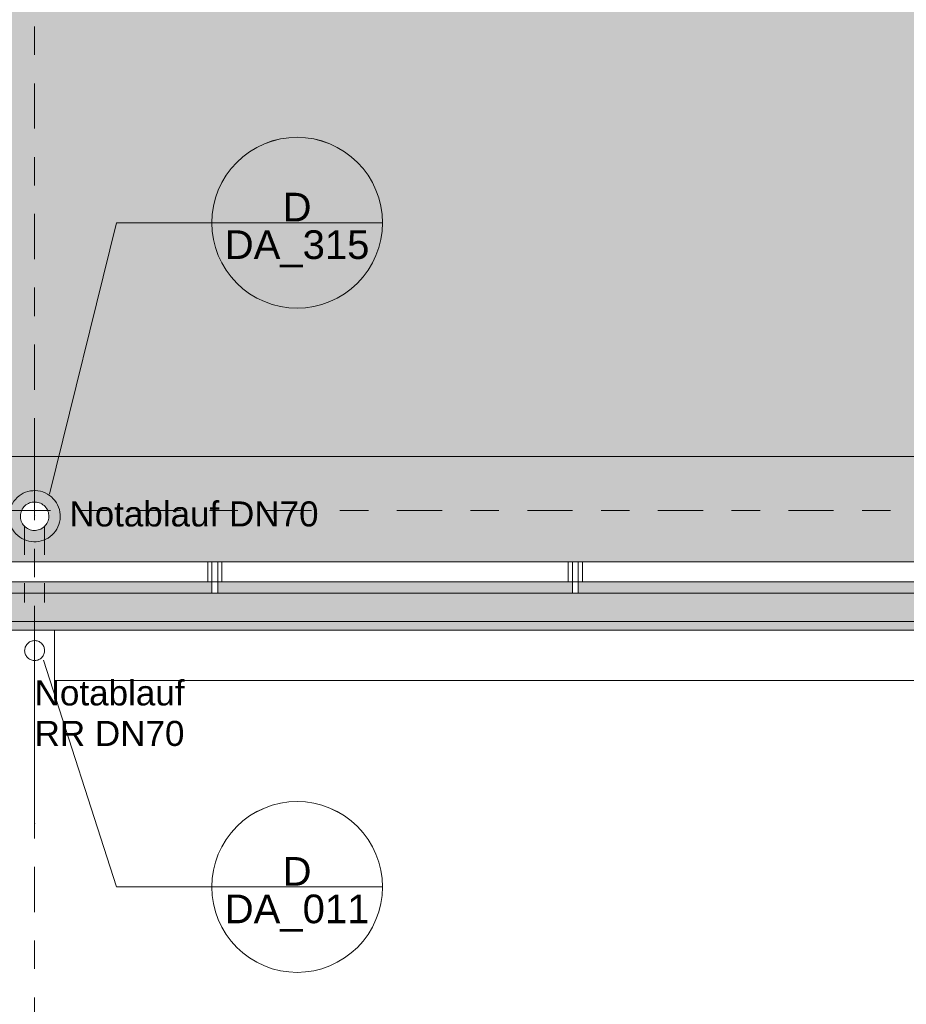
# Model space of a CAD drawing. Header units: metres. Extents: x -180 to 4, y -50 to 6.
# Tile 101 of 256: x -122.27 to -119.16, y -41.18 to -37.72. Entities that reach past the tile are written whole.
import ezdxf

# ---------------------------------------------------------------- set-up
doc = ezdxf.new("R2010")
doc.units = ezdxf.units.M
doc.header["$LTSCALE"] = 0.05
doc.header["$PDMODE"] = 1
doc.header["$PDSIZE"] = -2
doc.linetypes.add('Linienart-50', pattern=[2.116531, 1.058062, -1.058469])
doc.linetypes.add('Linienart-53', pattern=[5.291531, 3.175, -1.058062, 0.352704, -0.705764])
doc.layers.get('0').update_dxf_attribs({"lineweight": 25})
for name, color, linetype, lineweight, true_color in [('30 -33 Aussenwände- 7 Fassade_ Elemente', 7, 'Continuous', 9, 0x00aacc), ('30 -36 Dächer- 3 Dachbeläge', 7, 'Continuous', 15, 0x9999ff), ('30 -36 Dächer- 3 Dachbeläge Gründach', 250, 'Continuous', 9, 0x333333), ('30 -36 Dächer- 4 Dachbekleidungen', 7, 'Continuous', 9, 0xccccff), ('40 -41 Abwasser_Wasser_Gas- 1 Abwasser + sanitäre Anlagen', 7, 'Continuous', 9, 0xff6633), ('70 -72 Beschriftung- 1 Beschriftung allgemein', 7, 'Continuous', 9, 0xff6633), ('70 -72 Beschriftung- 7 Detailverweise', 7, 'Continuous', 9, 0x00dd00), ('70 -76 Bemaßung- 2 Allgemein', 7, 'Continuous', 5, 0x6666cc)]:
    doc.layers.add(name, color=color, linetype=linetype, lineweight=lineweight, true_color=true_color)
for name, color, linetype, lineweight in [('40 -41 Abwasser_Wasser_Gas- 2 Wasser-1', 7, 'Continuous', 15), ('70 -71 Achsen- 1 Gebäudeachsen', 7, 'Linienart-53', 18), ('Keine', 7, 'Continuous', 9)]:
    doc.layers.add(name, color=color, linetype=linetype, lineweight=lineweight)
doc.styles.add('Arial', font='arial.ttf')
doc.dimstyles.new('k+k 1_50', dxfattribs={"dimtxt": 0.100689, "dimasz": 0.05302, "dimexe": 0.05, "dimexo": 0.15, "dimgap": 0.01, "dimtad": 1, "dimdec": 3, "dimtxsty": 'Arial', "dimblk": 'VW_SLASH', "dimblk1": 'VW_SLASH', "dimblk2": 'VW_SLASH', "dimcen": 0, "dimdle": 0.05, "dimadec": 3, "dimazin": 0, "dimtfac": 0.75, "dimtdec": 3, "dimtix": 1, "dimtmove": 0, "dimatfit": 0, "dimldrblk": 'VW_SLASH-1', "dimfxl": 0.125, "dimfxlon": 1, "dimfrac": 2, "dimtolj": 1, "dimarcsym": 0})

# ---------------------------------------------------------------- blocks, each defined once
blk = doc.blocks.new('Gruppe-6674')
at = {"layer": '70 -72 Beschriftung- 1 Beschriftung allgemein', "insert": (-122.221, -40.0436), "char_height": 0.0881, "attachment_point": 1, "line_spacing_factor": 0.969685, "style": 'Arial'}
blk.add_mtext('Notablauf\\PRR DN70', dxfattribs=at)
at = {"color": 255}
blk.add_wipeout([(-122.1907, -39.9215), (-122.1891, -39.9246), (-122.1879, -39.9278), (-122.1869, -39.9311), (-122.1863, -39.9345), (-122.186, -39.9379), (-122.1861, -39.9413), (-122.1865, -39.9447), (-122.1872, -39.9481), (-122.1882, -39.9514), (-122.1896, -39.9545), (-122.1913, -39.9575), (-122.1932, -39.9603), (-122.1955, -39.963), (-122.1979, -39.9653), (-122.2006, -39.9675), (-122.2035, -39.9693), (-122.2066, -39.9709), (-122.2097, -39.9722), (-122.2131, -39.9731), (-122.2164, -39.9737), (-122.2199, -39.974), (-122.2233, -39.974), (-122.2267, -39.9736), (-122.2301, -39.9728), (-122.2333, -39.9718), (-122.2365, -39.9704), (-122.2395, -39.9688), (-122.2423, -39.9668), (-122.2449, -39.9646), (-122.2473, -39.9621), (-122.2494, -39.9594), (-122.2513, -39.9565), (-122.2529, -39.9535), (-122.2541, -39.9503), (-122.2551, -39.947), (-122.2557, -39.9436), (-122.256, -39.9402), (-122.2559, -39.9367), (-122.2555, -39.9333), (-122.2548, -39.93), (-122.2538, -39.9267), (-122.2524, -39.9236), (-122.2507, -39.9206), (-122.2488, -39.9177), (-122.2465, -39.9151), (-122.2441, -39.9127), (-122.2414, -39.9106), (-122.2385, -39.9087), (-122.2354, -39.9072), (-122.2323, -39.9059), (-122.2289, -39.9049), (-122.2256, -39.9043), (-122.2221, -39.9041), (-122.2187, -39.9041), (-122.2153, -39.9045), (-122.2119, -39.9052), (-122.2087, -39.9063), (-122.2055, -39.9076), (-122.2025, -39.9093), (-122.1997, -39.9113), (-122.1971, -39.9135), (-122.1947, -39.916), (-122.1926, -39.9186)], dxfattribs=at).dxf.layer = '40 -41 Abwasser_Wasser_Gas- 2 Wasser-1'
at = {"layer": '40 -41 Abwasser_Wasser_Gas- 2 Wasser-1'}
blk.add_line((-122.221, -39.939), (-122.221, -40.131), dxfattribs=at)
at = {"layer": '40 -41 Abwasser_Wasser_Gas- 2 Wasser-1', "flags": 128}
blk.add_lwpolyline([(-122.1907, -39.9215), (-122.1891, -39.9246), (-122.1879, -39.9278), (-122.1869, -39.9311), (-122.1863, -39.9345), (-122.186, -39.9379), (-122.1861, -39.9413), (-122.1865, -39.9447), (-122.1872, -39.9481), (-122.1882, -39.9514), (-122.1896, -39.9545), (-122.1913, -39.9575), (-122.1932, -39.9603), (-122.1955, -39.963), (-122.1979, -39.9653), (-122.2006, -39.9675), (-122.2035, -39.9693), (-122.2066, -39.9709), (-122.2097, -39.9722), (-122.2131, -39.9731), (-122.2164, -39.9737), (-122.2199, -39.974), (-122.2233, -39.974), (-122.2267, -39.9736), (-122.2301, -39.9728), (-122.2333, -39.9718), (-122.2365, -39.9704), (-122.2395, -39.9688), (-122.2423, -39.9668), (-122.2449, -39.9646), (-122.2473, -39.9621), (-122.2494, -39.9594), (-122.2513, -39.9565), (-122.2529, -39.9535), (-122.2541, -39.9503), (-122.2551, -39.947), (-122.2557, -39.9436), (-122.256, -39.9402), (-122.2559, -39.9367), (-122.2555, -39.9333), (-122.2548, -39.93), (-122.2538, -39.9267), (-122.2524, -39.9236), (-122.2507, -39.9206), (-122.2488, -39.9177), (-122.2465, -39.9151), (-122.2441, -39.9127), (-122.2414, -39.9106), (-122.2385, -39.9087), (-122.2354, -39.9072), (-122.2323, -39.9059), (-122.2289, -39.9049), (-122.2256, -39.9043), (-122.2221, -39.9041), (-122.2187, -39.9041), (-122.2153, -39.9045), (-122.2119, -39.9052), (-122.2087, -39.9063), (-122.2055, -39.9076), (-122.2025, -39.9093), (-122.1997, -39.9113), (-122.1971, -39.9135), (-122.1947, -39.916), (-122.1926, -39.9186)], close=True, dxfattribs=at)
blk = doc.blocks.new('Gruppe-6676')
at = {"layer": '70 -72 Beschriftung- 1 Beschriftung allgemein', "linetype": 'Continuous', "lineweight": 0}
blk.add_hatch(color=30, dxfattribs=at).paths.add_polyline_path([(-122.2201, -40.5453), (-122.221, -40.5485), (-122.2219, -40.5453)])
at = {"layer": '70 -72 Beschriftung- 1 Beschriftung allgemein', "lineweight": 5, "flags": 128}
blk.add_lwpolyline([(-122.2201, -40.5453), (-122.221, -40.5485), (-122.2219, -40.5453)], close=True, dxfattribs=at)
at = {"layer": '40 -41 Abwasser_Wasser_Gas- 2 Wasser-1', "color": 7}
blk.add_blockref('Gruppe-6674', (0, 0), dxfattribs=at)
at = {"layer": '70 -72 Beschriftung- 1 Beschriftung allgemein'}
blk.add_line((-122.221, -39.939), (-122.221, -40.5485), dxfattribs=at)
blk = doc.blocks.new('Gruppe-8311')
at = {"layer": '70 -72 Beschriftung- 1 Beschriftung allgemein', "insert": (-122.0988, -39.4148), "char_height": 0.088103, "attachment_point": 1, "line_spacing_factor": 0.969685, "style": 'Arial'}
blk.add_mtext('Notablauf DN70', dxfattribs=at)
at = {"color": 255}
blk.add_wipeout([(-122.1777, -39.492), (-122.1804, -39.4962), (-122.1834, -39.5), (-122.1868, -39.5035), (-122.1906, -39.5067), (-122.1946, -39.5095), (-122.1989, -39.5119), (-122.2034, -39.5138), (-122.2081, -39.5153), (-122.2129, -39.5164), (-122.2177, -39.5169), (-122.2226, -39.517), (-122.2275, -39.5166), (-122.2324, -39.5157), (-122.2371, -39.5144), (-122.2416, -39.5126), (-122.246, -39.5103), (-122.2501, -39.5077), (-122.254, -39.5046), (-122.2575, -39.5012), (-122.2607, -39.4975), (-122.2635, -39.4934), (-122.2658, -39.4892), (-122.2678, -39.4847), (-122.2693, -39.48), (-122.2703, -39.4752), (-122.2709, -39.4703), (-122.271, -39.4654), (-122.2706, -39.4605), (-122.2697, -39.4557), (-122.2683, -39.451), (-122.2665, -39.4464), (-122.2643, -39.442), (-122.2616, -39.4379), (-122.2586, -39.4341), (-122.2552, -39.4305), (-122.2514, -39.4274), (-122.2474, -39.4246), (-122.2431, -39.4222), (-122.2386, -39.4202), (-122.2339, -39.4187), (-122.2291, -39.4177), (-122.2243, -39.4171), (-122.2194, -39.4171), (-122.2145, -39.4175), (-122.2096, -39.4183), (-122.2049, -39.4197), (-122.2004, -39.4215), (-122.196, -39.4237), (-122.1919, -39.4264), (-122.188, -39.4294), (-122.1845, -39.4329), (-122.1813, -39.4366), (-122.1785, -39.4406), (-122.1762, -39.4449), (-122.1742, -39.4494), (-122.1727, -39.4541), (-122.1717, -39.4589), (-122.1711, -39.4638), (-122.171, -39.4687), (-122.1714, -39.4736), (-122.1723, -39.4784), (-122.1737, -39.4831), (-122.1755, -39.4877)], dxfattribs=at).dxf.layer = '40 -41 Abwasser_Wasser_Gas- 2 Wasser-1'
at = {"layer": '40 -41 Abwasser_Wasser_Gas- 1 Abwasser + sanitäre Anlagen', "linetype": 'Continuous', "lineweight": 0}
blk.add_hatch(color=30, dxfattribs=at).paths.add_polyline_path([(-122.2202, -39.464), (-122.221, -39.467), (-122.2218, -39.464)])
at = {"layer": '40 -41 Abwasser_Wasser_Gas- 1 Abwasser + sanitäre Anlagen', "linetype": 'Linienart-50'}
for p, q in [((-122.221, -39.2126), (-122.221, -39.467)), ((-122.256, -39.5027), (-122.256, -39.7704)), ((-122.186, -39.5027), (-122.186, -39.7704))]:
    blk.add_line(p, q, dxfattribs=at)
at = {"layer": '40 -41 Abwasser_Wasser_Gas- 1 Abwasser + sanitäre Anlagen', "lineweight": 5, "flags": 128}
blk.add_lwpolyline([(-122.2202, -39.464), (-122.221, -39.467), (-122.2218, -39.464)], close=True, dxfattribs=at)
at = {"layer": '40 -41 Abwasser_Wasser_Gas- 2 Wasser-1'}
blk.add_line((-122.221, -39.467), (-122.221, -39.275), dxfattribs=at)
at = {"layer": '40 -41 Abwasser_Wasser_Gas- 2 Wasser-1', "flags": 128}
for points in [[(-122.1431, -39.512), (-122.1478, -39.5195), (-122.1533, -39.5264), (-122.1595, -39.5327), (-122.1662, -39.5384), (-122.1735, -39.5435), (-122.1812, -39.5478), (-122.1893, -39.5513), (-122.1977, -39.554), (-122.2063, -39.5558), (-122.2151, -39.5568), (-122.2239, -39.557), (-122.2327, -39.5563), (-122.2414, -39.5547), (-122.2499, -39.5523), (-122.2581, -39.549), (-122.266, -39.545), (-122.2734, -39.5402), (-122.2803, -39.5347), (-122.2867, -39.5286), (-122.2924, -39.5218), (-122.2974, -39.5146), (-122.3017, -39.5068), (-122.3052, -39.4987), (-122.3079, -39.4903), (-122.3098, -39.4817), (-122.3108, -39.4729), (-122.311, -39.4641), (-122.3102, -39.4553), (-122.3086, -39.4466), (-122.3062, -39.4381), (-122.303, -39.4299), (-122.2989, -39.422), (-122.2942, -39.4146), (-122.2887, -39.4077), (-122.2825, -39.4014), (-122.2758, -39.3956), (-122.2685, -39.3906), (-122.2608, -39.3863), (-122.2527, -39.3828), (-122.2443, -39.3801), (-122.2357, -39.3782), (-122.2269, -39.3772), (-122.2181, -39.3771), (-122.2093, -39.3778), (-122.2006, -39.3794), (-122.1921, -39.3818), (-122.1839, -39.3851), (-122.176, -39.3891), (-122.1686, -39.3939), (-122.1617, -39.3994), (-122.1553, -39.4055), (-122.1496, -39.4123), (-122.1446, -39.4195), (-122.1403, -39.4272), (-122.1368, -39.4353), (-122.1341, -39.4437), (-122.1322, -39.4524), (-122.1312, -39.4612), (-122.131, -39.47), (-122.1318, -39.4788), (-122.1334, -39.4875), (-122.1358, -39.496), (-122.139, -39.5042)], [(-122.1777, -39.492), (-122.1804, -39.4962), (-122.1834, -39.5), (-122.1868, -39.5035), (-122.1906, -39.5067), (-122.1946, -39.5095), (-122.1989, -39.5119), (-122.2034, -39.5138), (-122.2081, -39.5153), (-122.2129, -39.5164), (-122.2177, -39.5169), (-122.2226, -39.517), (-122.2275, -39.5166), (-122.2324, -39.5157), (-122.2371, -39.5144), (-122.2416, -39.5126), (-122.246, -39.5103), (-122.2501, -39.5077), (-122.254, -39.5046), (-122.2575, -39.5012), (-122.2607, -39.4975), (-122.2635, -39.4934), (-122.2658, -39.4892), (-122.2678, -39.4847), (-122.2693, -39.48), (-122.2703, -39.4752), (-122.2709, -39.4703), (-122.271, -39.4654), (-122.2706, -39.4605), (-122.2697, -39.4557), (-122.2683, -39.451), (-122.2665, -39.4464), (-122.2643, -39.442), (-122.2616, -39.4379), (-122.2586, -39.4341), (-122.2552, -39.4305), (-122.2514, -39.4274), (-122.2474, -39.4246), (-122.2431, -39.4222), (-122.2386, -39.4202), (-122.2339, -39.4187), (-122.2291, -39.4177), (-122.2243, -39.4171), (-122.2194, -39.4171), (-122.2145, -39.4175), (-122.2096, -39.4183), (-122.2049, -39.4197), (-122.2004, -39.4215), (-122.196, -39.4237), (-122.1919, -39.4264), (-122.188, -39.4294), (-122.1845, -39.4329), (-122.1813, -39.4366), (-122.1785, -39.4406), (-122.1762, -39.4449), (-122.1742, -39.4494), (-122.1727, -39.4541), (-122.1717, -39.4589), (-122.1711, -39.4638), (-122.171, -39.4687), (-122.1714, -39.4736), (-122.1723, -39.4784), (-122.1737, -39.4831), (-122.1755, -39.4877)]]:
    blk.add_lwpolyline(points, close=True, dxfattribs=at)
blk = doc.blocks.new('Gruppe-8319')
at = {"layer": '70 -72 Beschriftung- 1 Beschriftung allgemein', "insert": (-122.221, -40.0436), "char_height": 0.0881, "attachment_point": 1, "line_spacing_factor": 0.969685, "style": 'Arial'}
blk.add_mtext('Notablauf\\PRR DN70', dxfattribs=at)
at = {"color": 255}
blk.add_wipeout([(-122.1907, -39.9215), (-122.1891, -39.9246), (-122.1879, -39.9278), (-122.1869, -39.9311), (-122.1863, -39.9345), (-122.186, -39.9379), (-122.1861, -39.9413), (-122.1865, -39.9447), (-122.1872, -39.9481), (-122.1882, -39.9514), (-122.1896, -39.9545), (-122.1913, -39.9575), (-122.1932, -39.9603), (-122.1955, -39.963), (-122.1979, -39.9653), (-122.2006, -39.9675), (-122.2035, -39.9693), (-122.2066, -39.9709), (-122.2097, -39.9722), (-122.2131, -39.9731), (-122.2164, -39.9737), (-122.2199, -39.974), (-122.2233, -39.974), (-122.2267, -39.9736), (-122.2301, -39.9728), (-122.2333, -39.9718), (-122.2365, -39.9704), (-122.2395, -39.9688), (-122.2423, -39.9668), (-122.2449, -39.9646), (-122.2473, -39.9621), (-122.2494, -39.9594), (-122.2513, -39.9565), (-122.2529, -39.9535), (-122.2541, -39.9503), (-122.2551, -39.947), (-122.2557, -39.9436), (-122.256, -39.9402), (-122.2559, -39.9367), (-122.2555, -39.9333), (-122.2548, -39.93), (-122.2538, -39.9267), (-122.2524, -39.9236), (-122.2507, -39.9206), (-122.2488, -39.9177), (-122.2465, -39.9151), (-122.2441, -39.9127), (-122.2414, -39.9106), (-122.2385, -39.9087), (-122.2354, -39.9072), (-122.2323, -39.9059), (-122.2289, -39.9049), (-122.2256, -39.9043), (-122.2221, -39.9041), (-122.2187, -39.9041), (-122.2153, -39.9045), (-122.2119, -39.9052), (-122.2087, -39.9063), (-122.2055, -39.9076), (-122.2025, -39.9093), (-122.1997, -39.9113), (-122.1971, -39.9135), (-122.1947, -39.916), (-122.1926, -39.9186)], dxfattribs=at).dxf.layer = '40 -41 Abwasser_Wasser_Gas- 2 Wasser-1'
at = {"layer": '40 -41 Abwasser_Wasser_Gas- 2 Wasser-1'}
blk.add_line((-122.221, -39.939), (-122.221, -40.131), dxfattribs=at)
at = {"layer": '40 -41 Abwasser_Wasser_Gas- 2 Wasser-1', "flags": 128}
blk.add_lwpolyline([(-122.1907, -39.9215), (-122.1891, -39.9246), (-122.1879, -39.9278), (-122.1869, -39.9311), (-122.1863, -39.9345), (-122.186, -39.9379), (-122.1861, -39.9413), (-122.1865, -39.9447), (-122.1872, -39.9481), (-122.1882, -39.9514), (-122.1896, -39.9545), (-122.1913, -39.9575), (-122.1932, -39.9603), (-122.1955, -39.963), (-122.1979, -39.9653), (-122.2006, -39.9675), (-122.2035, -39.9693), (-122.2066, -39.9709), (-122.2097, -39.9722), (-122.2131, -39.9731), (-122.2164, -39.9737), (-122.2199, -39.974), (-122.2233, -39.974), (-122.2267, -39.9736), (-122.2301, -39.9728), (-122.2333, -39.9718), (-122.2365, -39.9704), (-122.2395, -39.9688), (-122.2423, -39.9668), (-122.2449, -39.9646), (-122.2473, -39.9621), (-122.2494, -39.9594), (-122.2513, -39.9565), (-122.2529, -39.9535), (-122.2541, -39.9503), (-122.2551, -39.947), (-122.2557, -39.9436), (-122.256, -39.9402), (-122.2559, -39.9367), (-122.2555, -39.9333), (-122.2548, -39.93), (-122.2538, -39.9267), (-122.2524, -39.9236), (-122.2507, -39.9206), (-122.2488, -39.9177), (-122.2465, -39.9151), (-122.2441, -39.9127), (-122.2414, -39.9106), (-122.2385, -39.9087), (-122.2354, -39.9072), (-122.2323, -39.9059), (-122.2289, -39.9049), (-122.2256, -39.9043), (-122.2221, -39.9041), (-122.2187, -39.9041), (-122.2153, -39.9045), (-122.2119, -39.9052), (-122.2087, -39.9063), (-122.2055, -39.9076), (-122.2025, -39.9093), (-122.1997, -39.9113), (-122.1971, -39.9135), (-122.1947, -39.916), (-122.1926, -39.9186)], close=True, dxfattribs=at)
blk = doc.blocks.new('Gruppe-8385')
at = {"layer": '70 -72 Beschriftung- 7 Detailverweise'}
blk.add_line((0.935, 0), (0.335, 0), dxfattribs=at)
at = {"layer": '70 -72 Beschriftung- 7 Detailverweise', "flags": 128}
blk.add_lwpolyline([(0.935, 0), (0.9336, -0.0294), (0.9292, -0.0585), (0.9221, -0.0871), (0.9122, -0.1148), (0.8996, -0.1414), (0.8844, -0.1667), (0.8669, -0.1903), (0.8471, -0.2121), (0.8253, -0.2319), (0.8017, -0.2494), (0.7764, -0.2646), (0.7498, -0.2772), (0.7221, -0.2871), (0.6935, -0.2942), (0.6644, -0.2986), (0.635, -0.3), (0.6056, -0.2986), (0.5765, -0.2942), (0.5479, -0.2871), (0.5202, -0.2772), (0.4936, -0.2646), (0.4683, -0.2494), (0.4447, -0.2319), (0.4229, -0.2121), (0.4031, -0.1903), (0.3856, -0.1667), (0.3704, -0.1414), (0.3578, -0.1148), (0.3479, -0.0871), (0.3408, -0.0585), (0.3364, -0.0294), (0.335, 0), (0.3364, 0.0294), (0.3408, 0.0585), (0.3479, 0.0871), (0.3578, 0.1148), (0.3704, 0.1414), (0.3856, 0.1667), (0.4031, 0.1903), (0.4229, 0.2121), (0.4447, 0.2319), (0.4683, 0.2494), (0.4936, 0.2646), (0.5202, 0.2772), (0.5479, 0.2871), (0.5765, 0.2942), (0.6056, 0.2986), (0.635, 0.3), (0.6644, 0.2986), (0.6935, 0.2942), (0.7221, 0.2871), (0.7498, 0.2772), (0.7764, 0.2646), (0.8017, 0.2494), (0.8253, 0.2319), (0.8471, 0.2121), (0.8669, 0.1903), (0.8844, 0.1667), (0.8996, 0.1414), (0.9122, 0.1148), (0.9221, 0.0871), (0.9292, 0.0585), (0.9336, 0.0294)], close=True, dxfattribs=at)
at = {"layer": '70 -72 Beschriftung- 7 Detailverweise'}
blk.add_point((0.635, 0), dxfattribs=at)
at = {"layer": '70 -72 Beschriftung- 7 Detailverweise', "line_spacing_factor": 0.96878, "style": 'Arial'}
for s, insert, char_height, attachment_point in [('D', (0.635, 0.0046), 0.1007, 8), ('DA_011', (0.635, -0.0267), 0.10069, 2)]:
    blk.add_mtext(s, dxfattribs=dict(at, insert=insert, char_height=char_height, attachment_point=attachment_point))
blk = doc.blocks.new('Referenzmarkierung-91')
at = {"layer": '70 -72 Beschriftung- 7 Detailverweise', "transparency": 33554687}
for q in [(-0.2566, 0.7972), (0.635, 0)]:
    blk.add_line((0, 0), q, dxfattribs=at)
at = {"layer": '70 -72 Beschriftung- 7 Detailverweise', "color": 7, "transparency": 33554687}
blk.add_blockref('Gruppe-8385', (0, 0), dxfattribs=at)
blk = doc.blocks.new('Gruppe-8386')
at = {"layer": '70 -72 Beschriftung- 7 Detailverweise'}
blk.add_line((0.935, 0), (0.335, 0), dxfattribs=at)
at = {"layer": '70 -72 Beschriftung- 7 Detailverweise', "flags": 128}
blk.add_lwpolyline([(0.935, 0), (0.9336, -0.0294), (0.9292, -0.0585), (0.9221, -0.0871), (0.9122, -0.1148), (0.8996, -0.1414), (0.8844, -0.1667), (0.8669, -0.1903), (0.8471, -0.2121), (0.8253, -0.2319), (0.8017, -0.2494), (0.7764, -0.2646), (0.7498, -0.2772), (0.7221, -0.2871), (0.6935, -0.2942), (0.6644, -0.2986), (0.635, -0.3), (0.6056, -0.2986), (0.5765, -0.2942), (0.5479, -0.2871), (0.5202, -0.2772), (0.4936, -0.2646), (0.4683, -0.2494), (0.4447, -0.2319), (0.4229, -0.2121), (0.4031, -0.1903), (0.3856, -0.1667), (0.3704, -0.1414), (0.3578, -0.1148), (0.3479, -0.0871), (0.3408, -0.0585), (0.3364, -0.0294), (0.335, 0), (0.3364, 0.0294), (0.3408, 0.0585), (0.3479, 0.0871), (0.3578, 0.1148), (0.3704, 0.1414), (0.3856, 0.1667), (0.4031, 0.1903), (0.4229, 0.2121), (0.4447, 0.2319), (0.4683, 0.2494), (0.4936, 0.2646), (0.5202, 0.2772), (0.5479, 0.2871), (0.5765, 0.2942), (0.6056, 0.2986), (0.635, 0.3), (0.6644, 0.2986), (0.6935, 0.2942), (0.7221, 0.2871), (0.7498, 0.2772), (0.7764, 0.2646), (0.8017, 0.2494), (0.8253, 0.2319), (0.8471, 0.2121), (0.8669, 0.1903), (0.8844, 0.1667), (0.8996, 0.1414), (0.9122, 0.1148), (0.9221, 0.0871), (0.9292, 0.0585), (0.9336, 0.0294)], close=True, dxfattribs=at)
at = {"layer": '70 -72 Beschriftung- 7 Detailverweise'}
blk.add_point((0.635, 0), dxfattribs=at)
at = {"layer": '70 -72 Beschriftung- 7 Detailverweise', "line_spacing_factor": 0.96878, "style": 'Arial'}
for s, insert, char_height, attachment_point in [('D', (0.635, 0.0046), 0.1007, 8), ('DA_315', (0.635, -0.0267), 0.10069, 2)]:
    blk.add_mtext(s, dxfattribs=dict(at, insert=insert, char_height=char_height, attachment_point=attachment_point))
blk = doc.blocks.new('Referenzmarkierung-92')
at = {"layer": '70 -72 Beschriftung- 7 Detailverweise', "transparency": 33554687}
for q in [(-0.2346, -0.954), (0.635, 0)]:
    blk.add_line((0, 0), q, dxfattribs=at)
at = {"layer": '70 -72 Beschriftung- 7 Detailverweise', "color": 7, "transparency": 33554687}
blk.add_blockref('Gruppe-8386', (0, 0), dxfattribs=at)
blk = doc.blocks.new('Gruppe-8584')
at = {"color": 255}
blk.add_wipeout([(-121.5977, -39.697), (-121.5977, -39.627), (-121.5777, -39.627), (-121.5777, -39.697)], dxfattribs=at).dxf.layer = '30 -36 Dächer- 4 Dachbekleidungen'
at = {"layer": '30 -36 Dächer- 4 Dachbekleidungen', "flags": 128}
for points in [[(-121.6127, -39.697), (-121.6127, -39.627), (-121.5977, -39.627)], [(-121.5977, -39.697), (-121.5977, -39.627), (-121.5777, -39.627), (-121.5777, -39.697)], [(-121.5627, -39.697), (-121.5627, -39.627), (-121.5777, -39.627)]]:
    blk.add_lwpolyline(points, dxfattribs=at)
at = {"color": 255}
blk.add_wipeout([(-121.5777, -39.737), (-121.5777, -39.697), (-121.5977, -39.697), (-121.5977, -39.737)], dxfattribs=at).dxf.layer = '30 -36 Dächer- 4 Dachbekleidungen'
at = {"layer": '30 -36 Dächer- 4 Dachbekleidungen', "flags": 128}
blk.add_lwpolyline([(-121.5777, -39.737), (-121.5777, -39.697), (-121.5977, -39.697), (-121.5977, -39.737)], close=True, dxfattribs=at)
blk = doc.blocks.new('Gruppe-8585')
at = {"color": 255}
blk.add_wipeout([(-120.331, -39.697), (-120.331, -39.627), (-120.311, -39.627), (-120.311, -39.697)], dxfattribs=at).dxf.layer = '30 -36 Dächer- 4 Dachbekleidungen'
at = {"layer": '30 -36 Dächer- 4 Dachbekleidungen', "flags": 128}
for points in [[(-120.346, -39.697), (-120.346, -39.627), (-120.331, -39.627)], [(-120.331, -39.697), (-120.331, -39.627), (-120.311, -39.627), (-120.311, -39.697)], [(-120.296, -39.697), (-120.296, -39.627), (-120.311, -39.627)]]:
    blk.add_lwpolyline(points, dxfattribs=at)
at = {"color": 255}
blk.add_wipeout([(-120.311, -39.737), (-120.311, -39.697), (-120.331, -39.697), (-120.331, -39.737)], dxfattribs=at).dxf.layer = '30 -36 Dächer- 4 Dachbekleidungen'
at = {"layer": '30 -36 Dächer- 4 Dachbekleidungen', "flags": 128}
blk.add_lwpolyline([(-120.311, -39.737), (-120.311, -39.697), (-120.331, -39.697), (-120.331, -39.737)], close=True, dxfattribs=at)
blk = doc.blocks.new('Gruppe-8878')
at = {"layer": '30 -36 Dächer- 3 Dachbeläge Gründach', "linetype": 'Continuous', "lineweight": 0, "true_color": 0xe7eedf, "transparency": 33554687}
blk.add_hatch(color=254, dxfattribs=at).paths.add_polyline_path([(-100.01799996, -31.79404198), (-100.01799996, -31.61704198), (-100.31099996, -31.61704198), (-100.31099996, -12.39704198), (-159.47099996, -12.39704198), (-159.47099996, -39.25704198), (-99.61099996, -39.25704198), (-99.61099996, -31.79404198)])
at = {"layer": '30 -36 Dächer- 3 Dachbeläge Gründach', "flags": 128}
blk.add_lwpolyline([(-100.01799996, -31.79404198), (-100.01799996, -31.61704198), (-100.31099996, -31.61704198), (-100.31099996, -12.39704198), (-159.47099996, -12.39704198), (-159.47099996, -39.25704198), (-99.61099996, -39.25704198), (-99.61099996, -31.79404198)], close=True, dxfattribs=at)
at = {"layer": '70 -72 Beschriftung- 7 Detailverweise', "transparency": 33554687}
blk.add_line((-121.93361735, -40.76956659), (-121.29861735, -40.76956659), dxfattribs=at)
at = {"layer": '70 -72 Beschriftung- 7 Detailverweise'}
blk.add_line((-120.99861735, -40.76956659), (-121.59861735, -40.76956659), dxfattribs=at)
at = {"layer": '70 -72 Beschriftung- 7 Detailverweise', "flags": 128}
blk.add_lwpolyline([(-120.99861735, -40.76956659), (-121.00006193, -40.79897173), (-121.00438176, -40.82809368), (-121.01153524, -40.85665199), (-121.02145349, -40.88437162), (-121.03404097, -40.91098561), (-121.04917646, -40.93623766), (-121.06671421, -40.95988457), (-121.08648531, -40.98169862), (-121.10829936, -41.00146972), (-121.13194628, -41.01900747), (-121.15719832, -41.03414297), (-121.18381232, -41.04673045), (-121.21153194, -41.05664869), (-121.24009025, -41.06380217), (-121.2692122, -41.06812201), (-121.29861735, -41.06956659), (-121.32802249, -41.06812201), (-121.35714444, -41.06380217), (-121.38570275, -41.05664869), (-121.41342238, -41.04673045), (-121.44003637, -41.03414297), (-121.46528842, -41.01900747), (-121.48893533, -41.00146972), (-121.51074938, -40.98169862), (-121.53052048, -40.95988457), (-121.54805823, -40.93623766), (-121.56319372, -40.91098561), (-121.57578121, -40.88437162), (-121.58569945, -40.85665199), (-121.59285293, -40.82809368), (-121.59717276, -40.79897173), (-121.59861735, -40.76956659), (-121.59717276, -40.74016145), (-121.59285293, -40.71103949), (-121.58569945, -40.68248118), (-121.57578121, -40.65476156), (-121.56319372, -40.62814757), (-121.54805823, -40.60289552), (-121.53052048, -40.5792486), (-121.51074938, -40.55743455), (-121.48893533, -40.53766345), (-121.46528842, -40.5201257), (-121.44003637, -40.50499021), (-121.41342238, -40.49240273), (-121.38570275, -40.48248449), (-121.35714444, -40.475331), (-121.32802249, -40.47101117), (-121.29861735, -40.46956659), (-121.2692122, -40.47101117), (-121.24009025, -40.475331), (-121.21153194, -40.48248449), (-121.18381232, -40.49240273), (-121.15719832, -40.50499021), (-121.13194628, -40.5201257), (-121.10829936, -40.53766345), (-121.08648531, -40.55743455), (-121.06671421, -40.5792486), (-121.04917646, -40.60289552), (-121.03404097, -40.62814757), (-121.02145349, -40.65476156), (-121.01153524, -40.68248118), (-121.00438176, -40.71103949), (-121.00006193, -40.74016145)], close=True, dxfattribs=at)
at = {"layer": '70 -72 Beschriftung- 7 Detailverweise'}
blk.add_point((-121.29861735, -40.76956659), dxfattribs=at)
at = {"layer": '70 -72 Beschriftung- 7 Detailverweise', "line_spacing_factor": 0.96878, "style": 'Arial'}
for s, insert, char_height, attachment_point in [('D', (-121.29861735, -40.76498048), 0.10068866, 8), ('DA_011', (-121.29861735, -40.79623071), 0.100688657, 2)]:
    blk.add_mtext(s, dxfattribs=dict(at, insert=insert, char_height=char_height, attachment_point=attachment_point))
at = {"color": 255}
blk.add_wipeout([(-122.15099996, -39.86704198), (-114.69099996, -39.86704198), (-114.69099996, -40.04404198), (-122.15099996, -40.04404198)], dxfattribs=at).dxf.layer = '30 -33 Aussenwände- 7 Fassade_ Elemente'
at = {"layer": '30 -33 Aussenwände- 7 Fassade_ Elemente', "flags": 128}
blk.add_lwpolyline([(-122.15099996, -39.86704198), (-114.69099996, -39.86704198), (-114.69099996, -40.04404198), (-122.15099996, -40.04404198)], close=True, dxfattribs=at)
at = {"color": 255, "linetype": 'Continuous', "lineweight": 9, "transparency": 33554687}
blk.add_wipeout([(-99.13099996, -31.79404198), (-99.13099996, -39.73704198), (-129.83124836, -39.73704198), (-129.83124836, -39.25704198), (-100.31099996, -39.25704198), (-100.31099996, -12.71704198), (-129.83124836, -12.71704198), (-129.83124836, -12.23704198), (-100.01799996, -12.23704198), (-100.01799996, -31.12704198), (-99.83999996, -31.12704198), (-99.83999996, -31.61604198), (-99.35099996, -31.61604198), (-99.35099996, -31.79404198)], dxfattribs=at).dxf.layer = '30 -36 Dächer- 3 Dachbeläge'
at = {"layer": '30 -36 Dächer- 3 Dachbeläge', "linetype": 'Continuous', "lineweight": 9, "transparency": 33554687}
h = blk.add_hatch(dxfattribs=at)
h.set_pattern_fill('{914A209A-ED12-11EE-87B6-5CE', style=0, pattern_type=2)
h.set_pattern_definition([(-22, (-91.4235, -34.937042), (-0.018555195, 0.04226461), [0.000625, -0.061875]), (14, (-91.415251, -34.959718), (-0.0371103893, -0.0278327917), [0.000625, -0.030625]), (-3.77456, (-91.474014, -34.97415), (-0.01958604, 0.065974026), [0.00028186, -0.093671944]), (-68, (-91.30392, -34.91024), (0.1926424, 0.04407994), [0.00028125, -0.09346875]), (96, (-91.437934, -35.001983), (-0.036105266, -0.06319548), [0.0005625, -0.0931875]), (132, (-91.4101, -34.97828), (0.040202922, 0.004123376), [0.0003125, -0.0621875]), (-17, (-91.442055, -34.96178), (0.0930531, 0.028928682), [0.000625, -0.061875]), (-145, (-91.4369, -34.956625), (0.06266964, -0.040092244), [0.000625, -0.061875]), (-137, (-91.45133, -34.953533), (0.049444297, -0.02123569), [0.000625, -0.061875])])
h.paths.add_polyline_path([(-100.01799996, -31.12704198), (-99.83999996, -31.12704198), (-99.83999996, -31.61604198), (-99.35099996, -31.61604198), (-99.35099996, -31.79404198), (-99.13099996, -31.79404198), (-99.13099996, -39.73704198), (-160.51099996, -39.73704198), (-160.51099996, -31.61704198), (-159.93099996, -31.61704198), (-159.93099996, -12.23704198), (-100.01799996, -12.23704198)])
h.paths.add_polyline_path([(-159.47099996, -39.25704198), (-100.31099996, -39.25704198), (-100.31099996, -12.71704198), (-159.47099996, -12.71704198)])
at = {"layer": '30 -36 Dächer- 3 Dachbeläge', "linetype": 'Continuous', "lineweight": 0}
blk.add_hatch(color=254, dxfattribs=at).paths.add_polyline_path([(-160.64099996, -31.58704198), (-160.64099996, -39.86704198), (-99.00099996, -39.86704198), (-99.00099996, -31.79404198), (-99.13099996, -31.79404198), (-99.13099996, -39.73704198), (-160.51099996, -39.73704198), (-160.51099996, -31.58704198)])
at = {"layer": '30 -36 Dächer- 3 Dachbeläge', "color": 161, "linetype": 'Continuous', "lineweight": 9, "true_color": 0x9999ff, "transparency": 33554687, "flags": 128}
for points in [[(-100.01799996, -31.12704198), (-99.83999996, -31.12704198), (-99.83999996, -31.61604198), (-99.35099996, -31.61604198), (-99.35099996, -31.79404198), (-99.13099996, -31.79404198), (-99.13099996, -39.73704198), (-160.51099996, -39.73704198), (-160.51099996, -31.61704198), (-159.93099996, -31.61704198), (-159.93099996, -12.23704198), (-100.01799996, -12.23704198)], [(-159.47099996, -39.25704198), (-100.31099996, -39.25704198), (-100.31099996, -12.71704198), (-159.47099996, -12.71704198)]]:
    blk.add_lwpolyline(points, close=True, dxfattribs=at)
at = {"layer": '30 -36 Dächer- 3 Dachbeläge', "flags": 128}
blk.add_lwpolyline([(-160.64099996, -31.58704198), (-160.64099996, -39.86704198), (-99.00099996, -39.86704198), (-99.00099996, -31.79404198), (-99.13099996, -31.79404198), (-99.13099996, -39.73704198), (-160.51099996, -39.73704198), (-160.51099996, -31.58704198)], dxfattribs=at)
at = {"layer": '40 -41 Abwasser_Wasser_Gas- 2 Wasser-1', "color": 7}
blk.add_blockref('Gruppe-8319', (0, 0), dxfattribs=at)
at = {"layer": '70 -72 Beschriftung- 7 Detailverweise', "transparency": 33554687}
blk.add_line((-121.93361735, -40.76956659), (-122.19024602, -39.9723514), dxfattribs=at)
at = {"layer": '70 -72 Beschriftung- 7 Detailverweise'}
blk.add_blockref('Referenzmarkierung-91', (-121.93361735, -40.76956659), dxfattribs=at)
at = {"color": 255}
blk.add_wipeout([(-160.47099996, -39.69704198), (-99.17099996, -39.69704198), (-99.17099996, -31.79404198), (-99.24099996, -31.79404198), (-99.24099996, -39.62704198), (-160.47099996, -39.62704198)], dxfattribs=at).dxf.layer = '30 -36 Dächer- 4 Dachbekleidungen'
at = {"layer": '30 -36 Dächer- 4 Dachbekleidungen', "flags": 128}
blk.add_lwpolyline([(-160.47099996, -39.69704198), (-99.17099996, -39.69704198), (-99.17099996, -31.79404198), (-99.24099996, -31.79404198), (-99.24099996, -39.62704198), (-160.47099996, -39.62704198)], close=True, dxfattribs=at)
at = {"layer": '70 -72 Beschriftung- 7 Detailverweise', "transparency": 33554687}
blk.add_line((-121.93361735, -38.43575908), (-121.29861735, -38.43575908), dxfattribs=at)
at = {"layer": '70 -72 Beschriftung- 7 Detailverweise'}
blk.add_line((-120.99861735, -38.43575908), (-121.59861735, -38.43575908), dxfattribs=at)
at = {"layer": '70 -72 Beschriftung- 7 Detailverweise', "flags": 128}
blk.add_lwpolyline([(-120.99861735, -38.43575908), (-121.00006193, -38.46516422), (-121.00438176, -38.49428618), (-121.01153524, -38.52284448), (-121.02145349, -38.55056411), (-121.03404097, -38.5771781), (-121.04917646, -38.60243015), (-121.06671421, -38.62607707), (-121.08648531, -38.64789112), (-121.10829936, -38.66766222), (-121.13194628, -38.68519997), (-121.15719832, -38.70033546), (-121.18381232, -38.71292294), (-121.21153194, -38.72284118), (-121.24009025, -38.72999467), (-121.2692122, -38.7343145), (-121.29861735, -38.73575908), (-121.32802249, -38.7343145), (-121.35714444, -38.72999467), (-121.38570275, -38.72284118), (-121.41342238, -38.71292294), (-121.44003637, -38.70033546), (-121.46528842, -38.68519997), (-121.48893533, -38.66766222), (-121.51074938, -38.64789112), (-121.53052048, -38.62607707), (-121.54805823, -38.60243015), (-121.56319372, -38.5771781), (-121.57578121, -38.55056411), (-121.58569945, -38.52284448), (-121.59285293, -38.49428618), (-121.59717276, -38.46516422), (-121.59861735, -38.43575908), (-121.59717276, -38.40635394), (-121.59285293, -38.37723198), (-121.58569945, -38.34867368), (-121.57578121, -38.32095405), (-121.56319372, -38.29434006), (-121.54805823, -38.26908801), (-121.53052048, -38.2454411), (-121.51074938, -38.22362705), (-121.48893533, -38.20385595), (-121.46528842, -38.1863182), (-121.44003637, -38.1711827), (-121.41342238, -38.15859522), (-121.38570275, -38.14867698), (-121.35714444, -38.1415235), (-121.32802249, -38.13720366), (-121.29861735, -38.13575908), (-121.2692122, -38.13720366), (-121.24009025, -38.1415235), (-121.21153194, -38.14867698), (-121.18381232, -38.15859522), (-121.15719832, -38.1711827), (-121.13194628, -38.1863182), (-121.10829936, -38.20385595), (-121.08648531, -38.22362705), (-121.06671421, -38.2454411), (-121.04917646, -38.26908801), (-121.03404097, -38.29434006), (-121.02145349, -38.32095405), (-121.01153524, -38.34867368), (-121.00438176, -38.37723198), (-121.00006193, -38.40635394)], close=True, dxfattribs=at)
at = {"layer": '70 -72 Beschriftung- 7 Detailverweise'}
blk.add_point((-121.29861735, -38.43575908), dxfattribs=at)
at = {"layer": '70 -72 Beschriftung- 7 Detailverweise', "line_spacing_factor": 0.96878, "style": 'Arial'}
for s, insert, char_height, attachment_point in [('D', (-121.29861735, -38.43117297), 0.10068866, 8), ('DA_315', (-121.29861735, -38.4624232), 0.100688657, 2)]:
    blk.add_mtext(s, dxfattribs=dict(at, insert=insert, char_height=char_height, attachment_point=attachment_point))
at = {"layer": '40 -41 Abwasser_Wasser_Gas- 2 Wasser-1', "color": 7}
blk.add_blockref('Gruppe-8311', (0, 0), dxfattribs=at)
at = {"layer": '70 -72 Beschriftung- 1 Beschriftung allgemein', "color": 7}
blk.add_blockref('Gruppe-8585', (0, 0), dxfattribs=at)
at = {"layer": '70 -72 Beschriftung- 7 Detailverweise', "transparency": 33554687}
blk.add_line((-121.93361735, -38.43575908), (-122.16822735, -39.38978038), dxfattribs=at)
at = {"layer": '70 -72 Beschriftung- 1 Beschriftung allgemein', "color": 7}
blk.add_blockref('Gruppe-8584', (0, 0), dxfattribs=at)
at = {"layer": '70 -72 Beschriftung- 7 Detailverweise'}
blk.add_blockref('Referenzmarkierung-92', (-121.93361735, -38.43575908), dxfattribs=at)
blk = doc.blocks.new('_OG3_2D (2D)')
at = {"layer": '70 -72 Beschriftung- 1 Beschriftung allgemein', "color": 7}
blk.add_blockref('Gruppe-6676', (0, 0), dxfattribs=at)
at = {"layer": '30 -33 Aussenwände- 7 Fassade_ Elemente', "flags": 128}
blk.add_lwpolyline([(-99.03099996, -31.79404198), (-99.03099996, -39.83704198), (-160.61099996, -39.83704198), (-160.61099996, -31.58704198), (-160.81799996, -31.58704198)], dxfattribs=at)
at = {"layer": '70 -72 Beschriftung- 1 Beschriftung allgemein', "color": 7}
blk.add_blockref('Gruppe-8878', (0, 0), dxfattribs=at)
blk = doc.blocks.new('VW_SLASH')
at = {"color": 0, "linetype": 'ByBlock', "lineweight": -2, "transparency": 16777216}
blk.add_line((0.943, 0), (-1, 0), dxfattribs=at)
at = {"color": 0, "lineweight": 20, "transparency": 16777216, "flags": 128}
blk.add_lwpolyline([(0.5, 0.5), (-0.5, -0.5)], dxfattribs=at)
blk = doc.blocks.new('*D11465')
at = {"layer": '70 -76 Bemaßung- 2 Allgemein', "color": 0, "lineweight": -2}
for p, q in [((-122.421, -43.647), (-122.421, -43.822)), ((-122.221, -43.647), (-122.221, -43.822)), ((-122.274, -43.772), (-122.368, -43.772))]:
    blk.add_line(p, q, dxfattribs=at)
at = {"layer": 'Defpoints', "color": 0}
for p in [(-122.421, -11.897), (-122.221, -40.794), (-122.421, -43.772)]:
    blk.add_point(p, dxfattribs=at)
at = {"layer": '70 -76 Bemaßung- 2 Allgemein', "color": 0, "lineweight": -2, "xscale": 0.05302001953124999, "yscale": 0.05302001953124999, "zscale": 0.05302001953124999, "rotation": 180}
blk.add_blockref('VW_SLASH', (-122.421, -43.772), dxfattribs=at)
at = {"layer": '70 -76 Bemaßung- 2 Allgemein', "color": 0, "lineweight": -2, "xscale": 0.05302001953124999, "yscale": 0.05302001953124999, "zscale": 0.05302001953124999}
blk.add_blockref('VW_SLASH', (-122.221, -43.772), dxfattribs=at)
at = {"layer": '70 -76 Bemaßung- 2 Allgemein', "color": 0, "insert": (-122.321, -43.7106), "char_height": 0.10069, "attachment_point": 5, "style": 'Arial'}
blk.add_mtext('\\A1;20', dxfattribs=at)
blk = doc.blocks.new('VW_SLASH-1')
at = {"color": 0, "linetype": 'ByBlock', "lineweight": -2, "transparency": 16777216}
blk.add_line((0.943, 0), (-1, 0), dxfattribs=at)
at = {"color": 0, "lineweight": 5, "transparency": 16777216, "flags": 128}
blk.add_lwpolyline([(0.5, 0.5), (-0.5, -0.5)], dxfattribs=at)
blk = doc.blocks.new('*D11466')
at = {"layer": '70 -76 Bemaßung- 2 Allgemein', "color": 0, "lineweight": -2}
for p, q in [((-122.221, -43.647), (-122.221, -43.822)), ((-122.021, -43.647), (-122.021, -43.822)), ((-122.074, -43.772), (-122.168, -43.772))]:
    blk.add_line(p, q, dxfattribs=at)
at = {"layer": 'Defpoints', "color": 0}
for p in [(-122.021, -11.897), (-122.221, -40.794), (-122.221, -43.772)]:
    blk.add_point(p, dxfattribs=at)
at = {"layer": '70 -76 Bemaßung- 2 Allgemein', "color": 0, "lineweight": -2, "xscale": 0.05302001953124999, "yscale": 0.05302001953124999, "zscale": 0.05302001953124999, "rotation": 180}
blk.add_blockref('VW_SLASH', (-122.221, -43.772), dxfattribs=at)
at = {"layer": '70 -76 Bemaßung- 2 Allgemein', "color": 0, "lineweight": -2, "xscale": 0.05302001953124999, "yscale": 0.05302001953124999, "zscale": 0.05302001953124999}
blk.add_blockref('VW_SLASH', (-122.021, -43.772), dxfattribs=at)
at = {"layer": '70 -76 Bemaßung- 2 Allgemein', "color": 0, "insert": (-122.121, -43.7106), "char_height": 0.10069, "attachment_point": 5, "style": 'Arial'}
blk.add_mtext('\\A1;20', dxfattribs=at)
blk = doc.blocks.new('_Achsen (3D)')
at = {"layer": '70 -71 Achsen- 1 Gebäudeachsen', "transparency": 33554687}
for p, q in [((-122.221, 3.8), (-122.221, -46.172)), ((-179.668, -39.447), (3.826, -39.447))]:
    blk.add_line(p, q, dxfattribs=at)
blk = doc.blocks.new('Gruppe-9731')
at = {"layer": '70 -76 Bemaßung- 2 Allgemein'}
for base, p1, p2, picture, middle in [((-122.42099996, -43.77204198), (-122.22099996, -40.79404198), (-122.42099996, -11.89704198), '*D11465', (-122.32099996, -43.71064042)), ((-122.22099996, -43.77204198), (-122.02099996, -11.89704198), (-122.22099996, -40.79404198), '*D11466', (-122.12099996, -43.71064042))]:
    dim = blk.add_linear_dim(base=base, p1=p1, p2=p2, text='20', dimstyle='k+k 1_50', override={"dimtxt": 0.100689, "dimgap": 0.01, "dimdec": 8, "dimpost": '<>', "dimtxsty": 'Arial', "dimtmove": 2}, dxfattribs=at)
    dim.commit()
    dim.dimension.update_dxf_attribs({"geometry": picture, "text_midpoint": middle})
blk = doc.blocks.new('_OG3_2D Bemaßung_ Beschriftung (2D)')
at = {"layer": '70 -76 Bemaßung- 2 Allgemein'}
blk.add_blockref('Gruppe-9731', (0, 0), dxfattribs=at)

msp = doc.modelspace()

# ---------------------------------------------------------------- block references
at = {"layer": 'Keine', "color": 1}
msp.add_blockref('_OG3_2D (2D)', (0, 0), dxfattribs=at)

# ---------------------------------------------------------------- next in the draw order: block references
msp.add_blockref('_OG3_2D Bemaßung_ Beschriftung (2D)', (0, 0), dxfattribs=at)

# ---------------------------------------------------------------- next in the draw order: block references
msp.add_blockref('_Achsen (3D)', (0, 0), dxfattribs=at)

doc.saveas('drawing.dxf')
